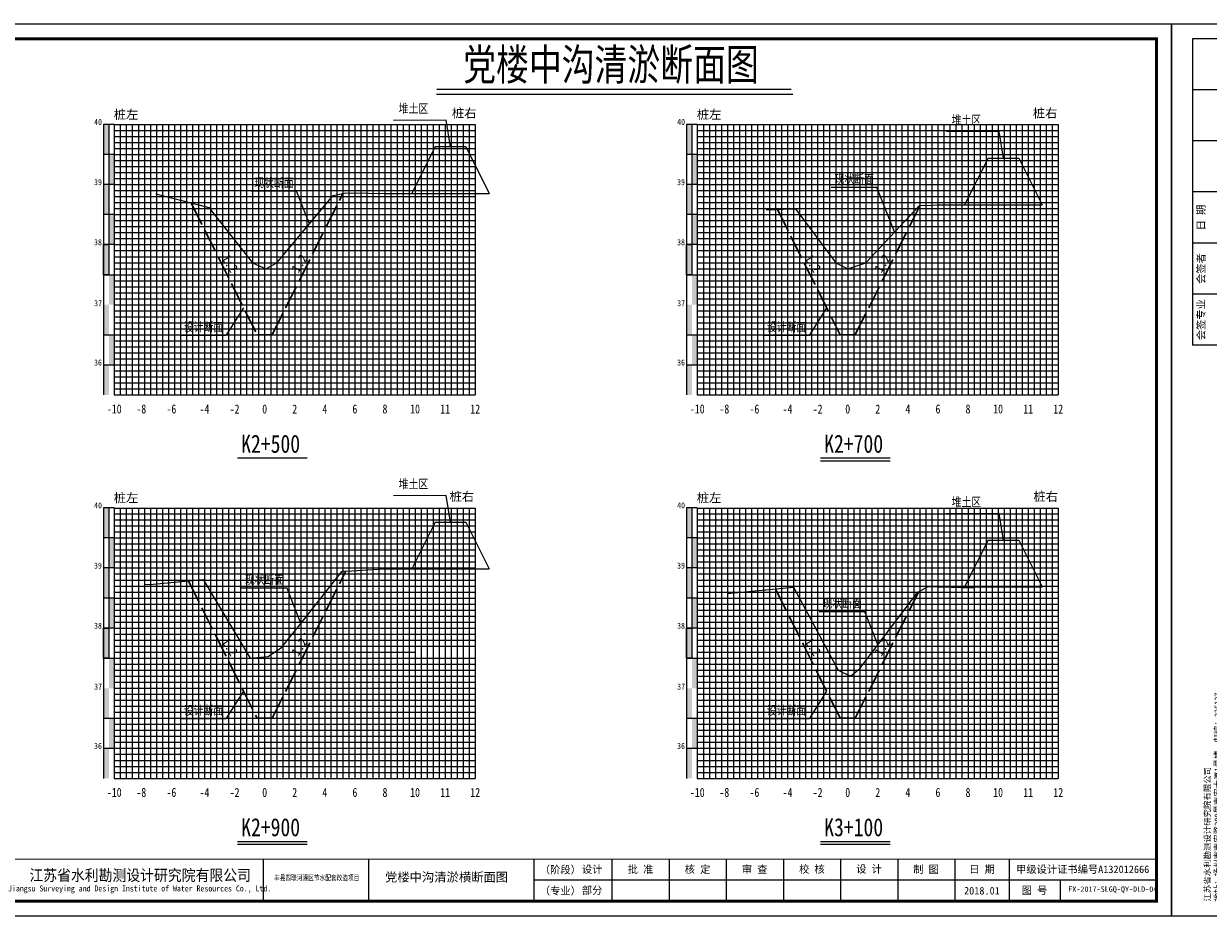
# Model space of a CAD drawing. Header units: millimetres. Extents: x -1851 to 142262423, y -629789 to 22327943.
# Tile 49 of 69: x 36859 to 37253, y 5159 to 5456. Entities that reach past the tile are written whole.
import ezdxf
from ezdxf.enums import TextEntityAlignment as Align

# ---------------------------------------------------------------- set-up
doc = ezdxf.new("R2010")
doc.units = ezdxf.units.MM
doc.linetypes.add('4415', pattern=[5, 4, -1])
for name, color, linetype, lineweight in [('0.13文字', 3, 'Continuous', 13), ('2', 61, 'Continuous', 30), ('3', 8, 'Continuous', 5), ('dmx', 7, 'Continuous', 15)]:
    doc.layers.add(name, color=color, linetype=linetype, lineweight=lineweight)
doc.layers.add('DIMTEX', color=7, linetype='Continuous')
doc.layers.add('断面', color=7, linetype='Continuous')
doc.styles.add('LYJFS', font='times.ttf', dxfattribs={"width": 0.7})
doc.styles.add('STYLE2', font='txt', dxfattribs={"width": 0.8})
doc.styles.add('仿宋', font='FangSong_GB2312.ttf')
doc.styles.add('仿宋体', font='FangSong_GB2312.ttf', dxfattribs={"width": 0.8})
doc.styles.add('宋体', font='txt', dxfattribs={"height": 3.5})
doc.styles.add('等线体', font='simhei.ttf')

# ---------------------------------------------------------------- blocks, each defined once
blk = doc.blocks.new('tk')
at = {"lineweight": 0}
for p, q in [((6838.6, 842.23), (6838.6, 1139.23)), ((6838.6, 1139.23), (7258.6, 1139.23)), ((7258.6, 1139.23), (7258.6, 842.23)), ((7253.6, 854.23), (7046.6, 854.23)), ((7258.6, 842.23), (6838.6, 842.23))]:
    blk.add_line(p, q, dxfattribs=at)
for p, q in [((6863.6, 1134.23), (6845.6, 1134.23)), ((6845.6, 1134.23), (6845.6, 1032.23)), ((6863.6, 1117.23), (6845.6, 1117.23)), ((6863.6, 1100.23), (6845.6, 1100.23)), ((6863.6, 1083.23), (6845.6, 1083.23)), ((6863.6, 1066.23), (6845.6, 1066.23)), ((6863.6, 1049.23), (6845.6, 1049.23)), ((6863.6, 1032.23), (6845.6, 1032.23)), ((6956.6, 861.23), (6956.6, 847.23)), ((6991.6, 861.23), (6991.6, 847.23)), ((7046.6, 861.23), (7046.6, 847.23)), ((7072.6, 861.23), (7072.6, 847.23)), ((7091.6, 861.23), (7091.6, 847.23)), ((7110.6, 861.23), (7110.6, 847.23)), ((7129.6, 861.23), (7129.6, 847.23)), ((7148.6, 861.23), (7148.6, 847.23)), ((7167.6, 861.23), (7167.6, 847.23)), ((7186.6, 861.23), (7186.6, 847.23)), ((7204.6, 861.23), (7204.6, 847.23)), ((7221.6, 854.23), (7221.6, 847.23))]:
    blk.add_line(p, q)
at = {"lineweight": 0, "const_width": 1}
blk.add_lwpolyline([(6863.6, 1134.23), (7253.6, 1134.23), (7253.6, 847.23), (6863.6, 847.23)], close=True, dxfattribs=at)
at = {"lineweight": 0, "const_width": 0.4}
blk.add_lwpolyline([(7253.6, 861.23), (6863.6, 861.23)], dxfattribs=at)
at = {"style": '宋体'}
for s, height, width, p in [('江苏省水利勘测设计研究院有限公司', 3.75, 0.9, (6915.73, 855.98)), ('丰县四联河灌区节水配套改造项目', 1.8, 0.75, (6974.43, 855.1)), ('Jiangsu Surveying and Design Institute of Water Resources Co., Ltd.', 2, 0.8, (6915.55, 851.24))]:
    blk.add_text(s, height=height, dxfattribs=dict(at, width=width)).set_placement(p, align=Align.MIDDLE)
at = {"style": 'LYJFS'}
for s, p in [('（阶段）', (7055.43, 857.73)), ('（专业）', (7055.43, 850.73))]:
    blk.add_text(s, height=2.5, dxfattribs=at).set_placement(p, align=Align.MIDDLE_CENTER)
at = {"style": '仿宋'}
blk.add_text('2018.01', height=2.5, dxfattribs=at).set_placement((7195.6, 850.73), align=Align.MIDDLE)
at = {"rotation": 90}
for s, insert, char_height, attachment_point, style in [('日 期', (6848.6, 1074.73), 2.5, 5, '宋体'), ('会签者', (6848.6, 1057.73), 2.5, 5, '宋体'), ('会签专业', (6848.6, 1040.73), 2.5, 5, '宋体'), ('江苏省水利勘测设计研究院有限公司\\P地址：扬州市吉安路209号吉安大厦1号楼  邮编：225127\\P电话：0514-87860116  传真：0514-87889101\\P声明：未经授权，不得翻印、传播或它用。', (6861.89, 847.15), 2, 7, '仿宋')]:
    blk.add_mtext(s, dxfattribs=dict(at, insert=insert, char_height=char_height, attachment_point=attachment_point, style=style))
at = {"char_height": 2.5, "attachment_point": 5, "style": '宋体'}
for s, insert in [('设计', (7066, 857.73)), ('批 准', (7082.1, 857.73)), ('核 定', (7101.04, 857.7)), ('审 查', (7120.03, 857.7)), ('校 核', (7139.06, 857.77)), ('设 计', (7158.07, 857.82)), ('制 图', (7177.01, 857.71)), ('日 期', (7195.6, 857.73)), ('甲级设计证书编号A132012666', (7229.1, 857.73)), ('部分', (7066, 850.73)), ('图 号', (7213.1, 850.73))]:
    blk.add_mtext(s, dxfattribs=dict(at, insert=insert))

msp = doc.modelspace()

# ---------------------------------------------------------------- hatches: boundary and pattern name
at = {"linetype": 'Continuous'}
for points in [[(36885.8, 5422.34), (36887.6, 5422.34), (36887.6, 5412.34), (36885.8, 5412.34)], [(37079.65, 5422.34), (37081.45, 5422.34), (37081.45, 5412.34), (37079.65, 5412.34)], [(36887.6, 5412.34), (36889.4, 5412.34), (36889.4, 5402.34), (36887.6, 5402.34)], [(37081.45, 5412.34), (37083.25, 5412.34), (37083.25, 5402.34), (37081.45, 5402.34)], [(36885.8, 5402.34), (36887.6, 5402.34), (36887.6, 5392.34), (36885.8, 5392.34)], [(37079.65, 5402.34), (37081.45, 5402.34), (37081.45, 5392.34), (37079.65, 5392.34)], [(36887.6, 5392.34), (36889.4, 5392.34), (36889.4, 5382.34), (36887.6, 5382.34)], [(37081.45, 5392.34), (37083.25, 5392.34), (37083.25, 5382.34), (37081.45, 5382.34)], [(36885.8, 5382.34), (36887.6, 5382.34), (36887.6, 5372.34), (36885.8, 5372.34)], [(37079.65, 5382.34), (37081.45, 5382.34), (37081.45, 5372.34), (37079.65, 5372.34)], [(36887.6, 5372.34), (36889.4, 5372.34), (36889.4, 5362.34), (36887.6, 5362.34)], [(37081.45, 5372.34), (37083.25, 5372.34), (37083.25, 5362.34), (37081.45, 5362.34)], [(36885.8, 5362.34), (36887.6, 5362.34), (36887.6, 5352.34), (36885.8, 5352.34)], [(37079.65, 5362.34), (37081.45, 5362.34), (37081.45, 5352.34), (37079.65, 5352.34)], [(36887.61, 5352.36), (36889.41, 5352.36), (36889.41, 5342.36), (36887.61, 5342.36)], [(37081.46, 5352.36), (37083.26, 5352.36), (37083.26, 5342.36), (37081.46, 5342.36)], [(36885.8, 5342.33), (36887.6, 5342.33), (36887.6, 5332.33), (36885.8, 5332.33)], [(37079.65, 5342.33), (37081.45, 5342.33), (37081.45, 5332.33), (37079.65, 5332.33)], [(36885.8, 5294.76), (36887.6, 5294.76), (36887.6, 5284.76), (36885.8, 5284.76)], [(37079.65, 5294.76), (37081.45, 5294.76), (37081.45, 5284.76), (37079.65, 5284.76)], [(36887.6, 5284.76), (36889.4, 5284.76), (36889.4, 5274.76), (36887.6, 5274.76)], [(37081.45, 5284.76), (37083.25, 5284.76), (37083.25, 5274.76), (37081.45, 5274.76)], [(36885.8, 5274.76), (36887.6, 5274.76), (36887.6, 5264.76), (36885.8, 5264.76)], [(37079.65, 5274.76), (37081.45, 5274.76), (37081.45, 5264.76), (37079.65, 5264.76)], [(36887.6, 5264.76), (36889.4, 5264.76), (36889.4, 5254.76), (36887.6, 5254.76)], [(37081.45, 5264.76), (37083.25, 5264.76), (37083.25, 5254.76), (37081.45, 5254.76)], [(36885.8, 5254.76), (36887.6, 5254.76), (36887.6, 5244.76), (36885.8, 5244.76)], [(37079.65, 5254.76), (37081.45, 5254.76), (37081.45, 5244.76), (37079.65, 5244.76)], [(36887.6, 5244.76), (36889.4, 5244.76), (36889.4, 5234.76), (36887.6, 5234.76)], [(37081.45, 5244.76), (37083.25, 5244.76), (37083.25, 5234.76), (37081.45, 5234.76)], [(36885.8, 5234.76), (36887.6, 5234.76), (36887.6, 5224.76), (36885.8, 5224.76)], [(37079.65, 5234.76), (37081.45, 5234.76), (37081.45, 5224.76), (37079.65, 5224.76)], [(36887.61, 5224.78), (36889.41, 5224.78), (36889.41, 5214.78), (36887.61, 5214.78)], [(37081.46, 5224.78), (37083.26, 5224.78), (37083.26, 5214.78), (37081.46, 5214.78)], [(36885.8, 5214.75), (36887.6, 5214.75), (36887.6, 5204.75), (36885.8, 5204.75)], [(37079.65, 5214.75), (37081.45, 5214.75), (37081.45, 5204.75), (37079.65, 5204.75)]]:
    msp.add_hatch(color=7, dxfattribs=at).paths.add_polyline_path(points)

# ---------------------------------------------------------------- linework, layer by layer
at = {"linetype": 'Continuous', "lineweight": 20, "flags": 128}
for points in [[(37001.17, 5414.91), (36999.77, 5423.81), (36982.24, 5423.68)], [(37185.02, 5411.06), (37183.62, 5419.97), (37166.09, 5419.83)], [(36954.3, 5389.29), (36949.95, 5400.11), (36934.79, 5400.09)], [(37148.84, 5386.58), (37142.91, 5401.34), (37127.75, 5401.32)], [(36954.68, 5388.34), (36954.61, 5388.53)], [(36932.38, 5361.37), (36926.54, 5352.14), (36911.39, 5352.11)], [(37126.23, 5361.37), (37120.39, 5352.14), (37105.24, 5352.11)], [(37001.17, 5289.98), (36999.77, 5298.89), (36982.24, 5298.75)], [(37185.02, 5283.97), (37183.62, 5292.88), (37166.09, 5292.75)], [(36951.39, 5256.24), (36946.86, 5268.03), (36931.71, 5268)], [(37143.28, 5249.28), (37138.91, 5260.16), (37123.75, 5260.14)], [(36952.83, 5252.48), (36952.6, 5253.08)], [(36932.38, 5233.79), (36926.54, 5224.56), (36911.39, 5224.53)], [(37126.23, 5233.79), (37120.39, 5224.56), (37105.24, 5224.53)]]:
    msp.add_lwpolyline(points, dxfattribs=at)
at = {"color": 1, "linetype": '4415', "lineweight": 30, "ltscale": 2}
for points in [[(36914.96, 5396.22), (36936.9, 5352.34), (36941.9, 5352.34), (36965.43, 5399.4)], [(37109.88, 5394.09), (37130.75, 5352.34), (37135.75, 5352.34), (37157.28, 5395.39)], [(36914.05, 5270.47), (36936.9, 5224.76), (36941.9, 5224.76), (36966.38, 5273.72)], [(37109.23, 5267.8), (37130.75, 5224.76), (37135.75, 5224.76), (37156.81, 5266.87)]]:
    msp.add_lwpolyline(points, dxfattribs=at)
at = {"linetype": 'Continuous', "flags": 128}
for points in [[(36885.8, 5382.34), (36887.6, 5382.34), (36887.6, 5372.34), (36885.8, 5372.34)], [(37079.65, 5382.34), (37081.45, 5382.34), (37081.45, 5372.34), (37079.65, 5372.34)], [(36885.8, 5254.76), (36887.6, 5254.76), (36887.6, 5244.76), (36885.8, 5244.76)], [(37079.65, 5254.76), (37081.45, 5254.76), (37081.45, 5244.76), (37079.65, 5244.76)]]:
    msp.add_lwpolyline(points, close=True, dxfattribs=at)
at = {"layer": '2', "color": 7, "lineweight": 15}
for points in [[(36889.4, 5422.27), (36989.4, 5422.27)], [(36899.4, 5422.34), (36899.4, 5332.34)], [(36909.4, 5422.34), (36909.4, 5332.34)], [(36919.4, 5422.34), (36919.4, 5332.34)], [(36929.4, 5422.34), (36929.4, 5332.34)], [(36949.4, 5422.34), (36949.4, 5332.34)], [(36959.4, 5422.34), (36959.4, 5332.34)], [(36969.4, 5422.34), (36969.4, 5332.34)], [(36979.4, 5422.34), (36979.4, 5332.34)], [(36989.4, 5422.34), (36989.4, 5332.34)], [(36999.4, 5422.27), (36999.4, 5332.34)], [(37009.4, 5422.27), (37009.4, 5332.34)], [(37083.25, 5422.27), (37183.25, 5422.27)], [(37093.25, 5422.34), (37093.25, 5332.34)], [(37103.25, 5422.34), (37103.25, 5332.34)], [(37113.25, 5422.34), (37113.25, 5332.34)], [(37123.25, 5422.34), (37123.25, 5332.34)], [(37143.25, 5422.34), (37143.25, 5332.34)], [(37153.25, 5422.34), (37153.25, 5332.34)], [(37163.25, 5422.34), (37163.25, 5332.34)], [(37173.25, 5422.34), (37173.25, 5332.34)], [(37183.25, 5422.34), (37183.25, 5332.34)], [(37193.25, 5422.27), (37193.25, 5332.34)], [(37203.25, 5422.27), (37203.25, 5332.34)], [(36889.4, 5412.34), (36989.4, 5412.34)], [(36989.4, 5412.34), (37009.4, 5412.34)], [(37083.25, 5412.34), (37183.25, 5412.34)], [(37183.25, 5412.34), (37203.25, 5412.34)], [(36889.4, 5402.34), (36989.4, 5402.34)], [(36989.4, 5402.34), (37009.4, 5402.34)], [(37083.25, 5402.34), (37183.25, 5402.34)], [(37183.25, 5402.34), (37203.25, 5402.34)], [(36889.4, 5392.34), (36989.4, 5392.34)], [(36989.4, 5392.34), (37009.4, 5392.34)], [(37083.25, 5392.34), (37183.25, 5392.34)], [(37183.25, 5392.34), (37203.25, 5392.34)], [(36889.4, 5382.34), (36989.4, 5382.34)], [(36989.4, 5382.34), (37009.4, 5382.34)], [(37083.25, 5382.34), (37183.25, 5382.34)], [(37183.25, 5382.34), (37203.25, 5382.34)], [(36989.4, 5372.34), (37009.4, 5372.34)], [(37183.25, 5372.34), (37203.25, 5372.34)], [(36889.4, 5362.34), (36989.4, 5362.34)], [(36989.4, 5362.34), (37009.4, 5362.34)], [(37083.25, 5362.34), (37183.25, 5362.34)], [(37183.25, 5362.34), (37203.25, 5362.34)], [(36989.4, 5352.34), (37009.4, 5352.34)], [(37183.25, 5352.34), (37203.25, 5352.34)], [(36989.4, 5342.34), (37009.4, 5342.34)], [(37183.25, 5342.34), (37203.25, 5342.34)], [(36889.4, 5332.34), (36989.4, 5332.34)], [(36989.4, 5332.34), (37009.4, 5332.34)], [(37083.25, 5332.34), (37183.25, 5332.34)], [(37183.25, 5332.34), (37203.25, 5332.34)], [(36889.4, 5294.69), (36989.4, 5294.69)], [(36899.4, 5294.76), (36899.4, 5204.76)], [(36909.4, 5294.76), (36909.4, 5204.76)], [(36919.4, 5294.76), (36919.4, 5204.76)], [(36929.4, 5294.76), (36929.4, 5204.76)], [(36949.4, 5294.76), (36949.4, 5204.76)], [(36959.4, 5294.76), (36959.4, 5204.76)], [(36969.4, 5294.76), (36969.4, 5204.76)], [(36979.4, 5294.76), (36979.4, 5204.76)], [(36989.4, 5294.76), (36989.4, 5204.76)], [(36999.4, 5294.69), (36999.4, 5204.76)], [(37009.4, 5294.69), (37009.4, 5204.76)], [(37083.25, 5294.69), (37183.25, 5294.69)], [(37093.25, 5294.76), (37093.25, 5204.76)], [(37103.25, 5294.76), (37103.25, 5204.76)], [(37113.25, 5294.76), (37113.25, 5204.76)], [(37123.25, 5294.76), (37123.25, 5204.76)], [(37143.25, 5294.76), (37143.25, 5204.76)], [(37153.25, 5294.76), (37153.25, 5204.76)], [(37163.25, 5294.76), (37163.25, 5204.76)], [(37173.25, 5294.76), (37173.25, 5204.76)], [(37183.25, 5294.76), (37183.25, 5204.76)], [(37193.25, 5294.69), (37193.25, 5204.76)], [(37203.25, 5294.69), (37203.25, 5204.76)], [(36889.4, 5284.76), (36989.4, 5284.76)], [(36989.4, 5284.76), (37009.4, 5284.76)], [(37083.25, 5284.76), (37183.25, 5284.76)], [(37183.25, 5284.76), (37203.25, 5284.76)], [(36889.4, 5274.76), (36989.4, 5274.76)], [(36989.4, 5274.76), (37009.4, 5274.76)], [(37083.25, 5274.76), (37183.25, 5274.76)], [(37183.25, 5274.76), (37203.25, 5274.76)], [(36889.4, 5264.76), (36989.4, 5264.76)], [(36989.4, 5264.76), (37009.4, 5264.76)], [(37083.25, 5264.76), (37183.25, 5264.76)], [(37183.25, 5264.76), (37203.25, 5264.76)], [(36889.4, 5254.76), (36989.4, 5254.76)], [(36989.4, 5254.76), (37009.4, 5254.76)], [(37083.25, 5254.76), (37183.25, 5254.76)], [(37183.25, 5254.76), (37203.25, 5254.76)], [(36989.4, 5244.76), (37009.4, 5244.76)], [(37183.25, 5244.76), (37203.25, 5244.76)], [(36889.4, 5234.76), (36989.4, 5234.76)], [(36989.4, 5234.76), (37009.4, 5234.76)], [(37083.25, 5234.76), (37183.25, 5234.76)], [(37183.25, 5234.76), (37203.25, 5234.76)], [(36989.4, 5224.76), (37009.4, 5224.76)], [(37183.25, 5224.76), (37203.25, 5224.76)], [(36989.4, 5214.76), (37009.4, 5214.76)], [(37183.25, 5214.76), (37203.25, 5214.76)], [(36889.4, 5204.76), (36989.4, 5204.76)], [(36989.4, 5204.76), (37009.4, 5204.76)], [(37083.25, 5204.76), (37183.25, 5204.76)], [(37183.25, 5204.76), (37203.25, 5204.76)]]:
    msp.add_lwpolyline(points, dxfattribs=at)
at = {"layer": '2', "color": 3, "lineweight": 15}
for points in [[(36939.4, 5422.34), (36939.4, 5332.34)], [(37133.25, 5422.34), (37133.25, 5332.34)], [(36939.4, 5294.76), (36939.4, 5204.76)], [(37133.25, 5294.76), (37133.25, 5204.76)]]:
    msp.add_lwpolyline(points, dxfattribs=at)
at = {"layer": '2', "color": 7, "lineweight": 15, "flags": 128}
for points in [[(36889.4, 5372.34), (36989.4, 5372.34)], [(37083.25, 5372.34), (37183.25, 5372.34)], [(36889.4, 5244.76), (36989.4, 5244.76)], [(37083.25, 5244.76), (37183.25, 5244.76)]]:
    msp.add_lwpolyline(points, dxfattribs=at)
at = {"layer": '2', "color": 0, "lineweight": 15}
for points in [[(36889.4, 5352.34), (36989.4, 5352.34)], [(37083.25, 5352.34), (37183.25, 5352.34)], [(36889.4, 5342.34), (36989.4, 5342.34)], [(37083.25, 5342.34), (37183.25, 5342.34)], [(36889.4, 5224.76), (36989.4, 5224.76)], [(37083.25, 5224.76), (37183.25, 5224.76)], [(36889.4, 5214.76), (36989.4, 5214.76)], [(37083.25, 5214.76), (37183.25, 5214.76)]]:
    msp.add_lwpolyline(points, dxfattribs=at)
at = {"layer": '3', "lineweight": 5}
for points in [[(36889.4, 5420.34), (36989.4, 5420.34)], [(36891.4, 5422.34), (36891.4, 5332.34)], [(36893.4, 5422.34), (36893.4, 5332.34)], [(36895.4, 5422.34), (36895.4, 5332.34)], [(36897.4, 5422.34), (36897.4, 5332.34)], [(36901.4, 5422.34), (36901.4, 5332.34)], [(36903.4, 5422.34), (36903.4, 5332.34)], [(36905.4, 5422.34), (36905.4, 5332.34)], [(36907.4, 5422.34), (36907.4, 5332.34)], [(36911.4, 5422.34), (36911.4, 5332.34)], [(36913.4, 5422.34), (36913.4, 5332.34)], [(36915.4, 5422.34), (36915.4, 5332.34)], [(36917.4, 5422.34), (36917.4, 5332.34)], [(36921.4, 5422.34), (36921.4, 5332.34)], [(36923.4, 5422.34), (36923.4, 5332.34)], [(36925.4, 5422.34), (36925.4, 5332.34)], [(36927.4, 5422.34), (36927.4, 5332.34)], [(36931.4, 5422.34), (36931.4, 5332.34)], [(36933.4, 5422.34), (36933.4, 5332.34)], [(36935.4, 5422.34), (36935.4, 5332.34)], [(36937.4, 5422.34), (36937.4, 5332.34)], [(36941.4, 5422.34), (36941.4, 5332.34)], [(36943.4, 5422.34), (36943.4, 5332.34)], [(36945.4, 5422.34), (36945.4, 5332.34)], [(36947.4, 5422.34), (36947.4, 5332.34)], [(36951.4, 5422.34), (36951.4, 5332.34)], [(36953.4, 5422.34), (36953.4, 5332.34)], [(36955.4, 5422.34), (36955.4, 5332.34)], [(36957.4, 5422.34), (36957.4, 5332.34)], [(36961.4, 5422.34), (36961.4, 5332.34)], [(36963.4, 5422.34), (36963.4, 5332.34)], [(36965.4, 5422.34), (36965.4, 5332.34)], [(36967.4, 5422.34), (36967.4, 5332.34)], [(36971.4, 5422.34), (36971.4, 5332.34)], [(36973.4, 5422.34), (36973.4, 5332.34)], [(36975.4, 5422.34), (36975.4, 5332.34)], [(36977.4, 5422.34), (36977.4, 5332.34)], [(36981.4, 5422.34), (36981.4, 5332.34)], [(36983.4, 5422.34), (36983.4, 5332.34)], [(36985.4, 5422.34), (36985.4, 5332.34)], [(36987.4, 5422.34), (36987.4, 5332.34)], [(36989.4, 5420.34), (37009.4, 5420.34)], [(36991.4, 5422.27), (36991.4, 5332.34)], [(36993.4, 5422.27), (36993.4, 5332.34)], [(36995.4, 5422.27), (36995.4, 5332.34)], [(36997.4, 5422.27), (36997.4, 5332.34)], [(37001.4, 5422.27), (37001.4, 5332.34)], [(37003.4, 5422.27), (37003.4, 5332.34)], [(37005.4, 5422.27), (37005.4, 5332.34)], [(37007.4, 5422.27), (37007.4, 5332.34)], [(37083.25, 5420.34), (37183.25, 5420.34)], [(37085.25, 5422.34), (37085.25, 5332.34)], [(37087.25, 5422.34), (37087.25, 5332.34)], [(37089.25, 5422.34), (37089.25, 5332.34)], [(37091.25, 5422.34), (37091.25, 5332.34)], [(37095.25, 5422.34), (37095.25, 5332.34)], [(37097.25, 5422.34), (37097.25, 5332.34)], [(37099.25, 5422.34), (37099.25, 5332.34)], [(37101.25, 5422.34), (37101.25, 5332.34)], [(37105.25, 5422.34), (37105.25, 5332.34)], [(37107.25, 5422.34), (37107.25, 5332.34)], [(37109.25, 5422.34), (37109.25, 5332.34)], [(37111.25, 5422.34), (37111.25, 5332.34)], [(37115.25, 5422.34), (37115.25, 5332.34)], [(37117.25, 5422.34), (37117.25, 5332.34)], [(37119.25, 5422.34), (37119.25, 5332.34)], [(37121.25, 5422.34), (37121.25, 5332.34)], [(37125.25, 5422.34), (37125.25, 5332.34)], [(37127.25, 5422.34), (37127.25, 5332.34)], [(37129.25, 5422.34), (37129.25, 5332.34)], [(37131.25, 5422.34), (37131.25, 5332.34)], [(37135.25, 5422.34), (37135.25, 5332.34)], [(37137.25, 5422.34), (37137.25, 5332.34)], [(37139.25, 5422.34), (37139.25, 5332.34)], [(37141.25, 5422.34), (37141.25, 5332.34)], [(37145.25, 5422.34), (37145.25, 5332.34)], [(37147.25, 5422.34), (37147.25, 5332.34)], [(37149.25, 5422.34), (37149.25, 5332.34)], [(37151.25, 5422.34), (37151.25, 5332.34)], [(37155.25, 5422.34), (37155.25, 5332.34)], [(37157.25, 5422.34), (37157.25, 5332.34)], [(37159.25, 5422.34), (37159.25, 5332.34)], [(37161.25, 5422.34), (37161.25, 5332.34)], [(37165.25, 5422.34), (37165.25, 5332.34)], [(37167.25, 5422.34), (37167.25, 5332.34)], [(37169.25, 5422.34), (37169.25, 5332.34)], [(37171.25, 5422.34), (37171.25, 5332.34)], [(37175.25, 5422.34), (37175.25, 5332.34)], [(37177.25, 5422.34), (37177.25, 5332.34)], [(37179.25, 5422.34), (37179.25, 5332.34)], [(37181.25, 5422.34), (37181.25, 5332.34)], [(37183.25, 5420.34), (37203.25, 5420.34)], [(37185.25, 5422.27), (37185.25, 5332.34)], [(37187.25, 5422.27), (37187.25, 5332.34)], [(37189.25, 5422.27), (37189.25, 5332.34)], [(37191.25, 5422.27), (37191.25, 5332.34)], [(37195.25, 5422.27), (37195.25, 5332.34)], [(37197.25, 5422.27), (37197.25, 5332.34)], [(37199.25, 5422.27), (37199.25, 5332.34)], [(37201.25, 5422.27), (37201.25, 5332.34)], [(36889.4, 5418.34), (36989.4, 5418.34)], [(36889.4, 5416.34), (36989.4, 5416.34)], [(36989.4, 5418.34), (37009.4, 5418.34)], [(36989.4, 5416.34), (37009.4, 5416.34)], [(37083.25, 5418.34), (37183.25, 5418.34)], [(37083.25, 5416.34), (37183.25, 5416.34)], [(37183.25, 5418.34), (37203.25, 5418.34)], [(37183.25, 5416.34), (37203.25, 5416.34)], [(36889.4, 5414.34), (36989.4, 5414.34)], [(36989.4, 5414.34), (37009.4, 5414.34)], [(37083.25, 5414.34), (37183.25, 5414.34)], [(37183.25, 5414.34), (37203.25, 5414.34)], [(36889.4, 5410.34), (36989.4, 5410.34)], [(36889.4, 5408.34), (36989.4, 5408.34)], [(36989.4, 5410.34), (37009.4, 5410.34)], [(36989.4, 5408.34), (37009.4, 5408.34)], [(37083.25, 5410.34), (37183.25, 5410.34)], [(37083.25, 5408.34), (37183.25, 5408.34)], [(37183.25, 5410.34), (37203.25, 5410.34)], [(37183.25, 5408.34), (37203.25, 5408.34)], [(36889.4, 5406.34), (36989.4, 5406.34)], [(36889.4, 5404.34), (36989.4, 5404.34)], [(36989.4, 5406.34), (37009.4, 5406.34)], [(36989.4, 5404.34), (37009.4, 5404.34)], [(37083.25, 5406.34), (37183.25, 5406.34)], [(37083.25, 5404.34), (37183.25, 5404.34)], [(37183.25, 5406.34), (37203.25, 5406.34)], [(37183.25, 5404.34), (37203.25, 5404.34)], [(36889.4, 5400.34), (36989.4, 5400.34)], [(36989.4, 5400.34), (37009.4, 5400.34)], [(37083.25, 5400.34), (37183.25, 5400.34)], [(37183.25, 5400.34), (37203.25, 5400.34)], [(36889.4, 5398.34), (36989.4, 5398.34)], [(36889.4, 5396.34), (36989.4, 5396.34)], [(36989.4, 5398.34), (37009.4, 5398.34)], [(36989.4, 5396.34), (37009.4, 5396.34)], [(37083.25, 5398.34), (37183.25, 5398.34)], [(37083.25, 5396.34), (37183.25, 5396.34)], [(37183.25, 5398.34), (37203.25, 5398.34)], [(37183.25, 5396.34), (37203.25, 5396.34)], [(36889.4, 5394.34), (36989.4, 5394.34)], [(36989.4, 5394.34), (37009.4, 5394.34)], [(37083.25, 5394.34), (37183.25, 5394.34)], [(37183.25, 5394.34), (37203.25, 5394.34)], [(36889.4, 5390.34), (36989.4, 5390.34)], [(36889.4, 5388.34), (36989.4, 5388.34)], [(36989.4, 5390.34), (37009.4, 5390.34)], [(36989.4, 5388.34), (37009.4, 5388.34)], [(37083.25, 5390.34), (37183.25, 5390.34)], [(37083.25, 5388.34), (37183.25, 5388.34)], [(37183.25, 5390.34), (37203.25, 5390.34)], [(37183.25, 5388.34), (37203.25, 5388.34)], [(36889.4, 5386.34), (36989.4, 5386.34)], [(36889.4, 5384.34), (36989.4, 5384.34)], [(36989.4, 5386.34), (37009.4, 5386.34)], [(36989.4, 5384.34), (37009.4, 5384.34)], [(37083.25, 5386.34), (37183.25, 5386.34)], [(37083.25, 5384.34), (37183.25, 5384.34)], [(37183.25, 5386.34), (37203.25, 5386.34)], [(37183.25, 5384.34), (37203.25, 5384.34)], [(36889.4, 5380.34), (36989.4, 5380.34)], [(36989.4, 5380.34), (37009.4, 5380.34)], [(37083.25, 5380.34), (37183.25, 5380.34)], [(37183.25, 5380.34), (37203.25, 5380.34)], [(36889.4, 5378.34), (36989.4, 5378.34)], [(36889.4, 5376.34), (36989.4, 5376.34)], [(36989.4, 5378.34), (37009.4, 5378.34)], [(36989.4, 5376.34), (37009.4, 5376.34)], [(37083.25, 5378.34), (37183.25, 5378.34)], [(37083.25, 5376.34), (37183.25, 5376.34)], [(37183.25, 5378.34), (37203.25, 5378.34)], [(37183.25, 5376.34), (37203.25, 5376.34)], [(36889.4, 5374.34), (36989.4, 5374.34)], [(36989.4, 5374.34), (37009.4, 5374.34)], [(37083.25, 5374.34), (37183.25, 5374.34)], [(37183.25, 5374.34), (37203.25, 5374.34)], [(36889.4, 5370.34), (36989.4, 5370.34)], [(36989.4, 5370.34), (37009.4, 5370.34)], [(37083.25, 5370.34), (37183.25, 5370.34)], [(37183.25, 5370.34), (37203.25, 5370.34)], [(36889.4, 5368.34), (36989.4, 5368.34)], [(36889.4, 5366.34), (36989.4, 5366.34)], [(36989.4, 5368.34), (37009.4, 5368.34)], [(36989.4, 5366.34), (37009.4, 5366.34)], [(37083.25, 5368.34), (37183.25, 5368.34)], [(37083.25, 5366.34), (37183.25, 5366.34)], [(37183.25, 5368.34), (37203.25, 5368.34)], [(37183.25, 5366.34), (37203.25, 5366.34)], [(36889.4, 5364.34), (36989.4, 5364.34)], [(36989.4, 5364.34), (37009.4, 5364.34)], [(37083.25, 5364.34), (37183.25, 5364.34)], [(37183.25, 5364.34), (37203.25, 5364.34)], [(36889.4, 5360.34), (36989.4, 5360.34)], [(36889.4, 5358.34), (36989.4, 5358.34)], [(36989.4, 5360.34), (37009.4, 5360.34)], [(36989.4, 5358.34), (37009.4, 5358.34)], [(37083.25, 5360.34), (37183.25, 5360.34)], [(37083.25, 5358.34), (37183.25, 5358.34)], [(37183.25, 5360.34), (37203.25, 5360.34)], [(37183.25, 5358.34), (37203.25, 5358.34)], [(36889.4, 5356.34), (36989.4, 5356.34)], [(36889.4, 5354.34), (36989.4, 5354.34)], [(36989.4, 5356.34), (37009.4, 5356.34)], [(36989.4, 5354.34), (37009.4, 5354.34)], [(37083.25, 5356.34), (37183.25, 5356.34)], [(37083.25, 5354.34), (37183.25, 5354.34)], [(37183.25, 5356.34), (37203.25, 5356.34)], [(37183.25, 5354.34), (37203.25, 5354.34)], [(36889.4, 5350.34), (36989.4, 5350.34)], [(36989.4, 5350.34), (37009.4, 5350.34)], [(37083.25, 5350.34), (37183.25, 5350.34)], [(37183.25, 5350.34), (37203.25, 5350.34)], [(36889.4, 5348.34), (36989.4, 5348.34)], [(36889.4, 5346.34), (36989.4, 5346.34)], [(36989.4, 5348.34), (37009.4, 5348.34)], [(36989.4, 5346.34), (37009.4, 5346.34)], [(37083.25, 5348.34), (37183.25, 5348.34)], [(37083.25, 5346.34), (37183.25, 5346.34)], [(37183.25, 5348.34), (37203.25, 5348.34)], [(37183.25, 5346.34), (37203.25, 5346.34)], [(36889.4, 5344.34), (36989.4, 5344.34)], [(36989.4, 5344.34), (37009.4, 5344.34)], [(37083.25, 5344.34), (37183.25, 5344.34)], [(37183.25, 5344.34), (37203.25, 5344.34)], [(36889.4, 5340.34), (36989.4, 5340.34)], [(36889.4, 5338.34), (36989.4, 5338.34)], [(36989.4, 5340.34), (37009.4, 5340.34)], [(36989.4, 5338.34), (37009.4, 5338.34)], [(37083.25, 5340.34), (37183.25, 5340.34)], [(37083.25, 5338.34), (37183.25, 5338.34)], [(37183.25, 5340.34), (37203.25, 5340.34)], [(37183.25, 5338.34), (37203.25, 5338.34)], [(36889.4, 5336.34), (36989.4, 5336.34)], [(36889.4, 5334.34), (36989.4, 5334.34)], [(36989.4, 5336.34), (37009.4, 5336.34)], [(36989.4, 5334.34), (37009.4, 5334.34)], [(37083.25, 5336.34), (37183.25, 5336.34)], [(37083.25, 5334.34), (37183.25, 5334.34)], [(37183.25, 5336.34), (37203.25, 5336.34)], [(37183.25, 5334.34), (37203.25, 5334.34)], [(36891.4, 5294.76), (36891.4, 5204.76)], [(36893.4, 5294.76), (36893.4, 5204.76)], [(36895.4, 5294.76), (36895.4, 5204.76)], [(36897.4, 5294.76), (36897.4, 5204.76)], [(36901.4, 5294.76), (36901.4, 5204.76)], [(36903.4, 5294.76), (36903.4, 5204.76)], [(36905.4, 5294.76), (36905.4, 5204.76)], [(36907.4, 5294.76), (36907.4, 5204.76)], [(36911.4, 5294.76), (36911.4, 5204.76)], [(36913.4, 5294.76), (36913.4, 5204.76)], [(36915.4, 5294.76), (36915.4, 5204.76)], [(36917.4, 5294.76), (36917.4, 5204.76)], [(36921.4, 5294.76), (36921.4, 5204.76)], [(36923.4, 5294.76), (36923.4, 5204.76)], [(36925.4, 5294.76), (36925.4, 5204.76)], [(36927.4, 5294.76), (36927.4, 5204.76)], [(36931.4, 5294.76), (36931.4, 5204.76)], [(36933.4, 5294.76), (36933.4, 5204.76)], [(36935.4, 5294.76), (36935.4, 5204.76)], [(36937.4, 5294.76), (36937.4, 5204.76)], [(36941.4, 5294.76), (36941.4, 5204.76)], [(36943.4, 5294.76), (36943.4, 5204.76)], [(36945.4, 5294.76), (36945.4, 5204.76)], [(36947.4, 5294.76), (36947.4, 5204.76)], [(36951.4, 5294.76), (36951.4, 5204.76)], [(36953.4, 5294.76), (36953.4, 5204.76)], [(36955.4, 5294.76), (36955.4, 5204.76)], [(36957.4, 5294.76), (36957.4, 5204.76)], [(36961.4, 5294.76), (36961.4, 5204.76)], [(36963.4, 5294.76), (36963.4, 5204.76)], [(36965.4, 5294.76), (36965.4, 5204.76)], [(36967.4, 5294.76), (36967.4, 5204.76)], [(36971.4, 5294.76), (36971.4, 5204.76)], [(36973.4, 5294.76), (36973.4, 5204.76)], [(36975.4, 5294.76), (36975.4, 5204.76)], [(36977.4, 5294.76), (36977.4, 5204.76)], [(36981.4, 5294.76), (36981.4, 5204.76)], [(36983.4, 5294.76), (36983.4, 5204.76)], [(36985.4, 5294.76), (36985.4, 5204.76)], [(36987.4, 5294.76), (36987.4, 5204.76)], [(36991.4, 5294.69), (36991.4, 5204.76)], [(36993.4, 5294.69), (36993.4, 5204.76)], [(36995.4, 5294.69), (36995.4, 5204.76)], [(36997.4, 5294.69), (36997.4, 5204.76)], [(37001.4, 5294.69), (37001.4, 5204.76)], [(37003.4, 5294.69), (37003.4, 5204.76)], [(37005.4, 5294.69), (37005.4, 5204.76)], [(37007.4, 5294.69), (37007.4, 5204.76)], [(37085.25, 5294.76), (37085.25, 5204.76)], [(37087.25, 5294.76), (37087.25, 5204.76)], [(37089.25, 5294.76), (37089.25, 5204.76)], [(37091.25, 5294.76), (37091.25, 5204.76)], [(37095.25, 5294.76), (37095.25, 5204.76)], [(37097.25, 5294.76), (37097.25, 5204.76)], [(37099.25, 5294.76), (37099.25, 5204.76)], [(37101.25, 5294.76), (37101.25, 5204.76)], [(37105.25, 5294.76), (37105.25, 5204.76)], [(37107.25, 5294.76), (37107.25, 5204.76)], [(37109.25, 5294.76), (37109.25, 5204.76)], [(37111.25, 5294.76), (37111.25, 5204.76)], [(37115.25, 5294.76), (37115.25, 5204.76)], [(37117.25, 5294.76), (37117.25, 5204.76)], [(37119.25, 5294.76), (37119.25, 5204.76)], [(37121.25, 5294.76), (37121.25, 5204.76)], [(37125.25, 5294.76), (37125.25, 5204.76)], [(37127.25, 5294.76), (37127.25, 5204.76)], [(37129.25, 5294.76), (37129.25, 5204.76)], [(37131.25, 5294.76), (37131.25, 5204.76)], [(37135.25, 5294.76), (37135.25, 5204.76)], [(37137.25, 5294.76), (37137.25, 5204.76)], [(37139.25, 5294.76), (37139.25, 5204.76)], [(37141.25, 5294.76), (37141.25, 5204.76)], [(37145.25, 5294.76), (37145.25, 5204.76)], [(37147.25, 5294.76), (37147.25, 5204.76)], [(37149.25, 5294.76), (37149.25, 5204.76)], [(37151.25, 5294.76), (37151.25, 5204.76)], [(37155.25, 5294.76), (37155.25, 5204.76)], [(37157.25, 5294.76), (37157.25, 5204.76)], [(37159.25, 5294.76), (37159.25, 5204.76)], [(37161.25, 5294.76), (37161.25, 5204.76)], [(37165.25, 5294.76), (37165.25, 5204.76)], [(37167.25, 5294.76), (37167.25, 5204.76)], [(37169.25, 5294.76), (37169.25, 5204.76)], [(37171.25, 5294.76), (37171.25, 5204.76)], [(37175.25, 5294.76), (37175.25, 5204.76)], [(37177.25, 5294.76), (37177.25, 5204.76)], [(37179.25, 5294.76), (37179.25, 5204.76)], [(37181.25, 5294.76), (37181.25, 5204.76)], [(37185.25, 5294.69), (37185.25, 5204.76)], [(37187.25, 5294.69), (37187.25, 5204.76)], [(37189.25, 5294.69), (37189.25, 5204.76)], [(37191.25, 5294.69), (37191.25, 5204.76)], [(37195.25, 5294.69), (37195.25, 5204.76)], [(37197.25, 5294.69), (37197.25, 5204.76)], [(37199.25, 5294.69), (37199.25, 5204.76)], [(37201.25, 5294.69), (37201.25, 5204.76)], [(36889.4, 5292.76), (36989.4, 5292.76)], [(36889.4, 5290.76), (36989.4, 5290.76)], [(36989.4, 5292.76), (37009.4, 5292.76)], [(36989.4, 5290.76), (37009.4, 5290.76)], [(37083.25, 5292.76), (37183.25, 5292.76)], [(37083.25, 5290.76), (37183.25, 5290.76)], [(37183.25, 5292.76), (37203.25, 5292.76)], [(37183.25, 5290.76), (37203.25, 5290.76)], [(36889.4, 5288.76), (36989.4, 5288.76)], [(36889.4, 5286.76), (36989.4, 5286.76)], [(36989.4, 5288.76), (37009.4, 5288.76)], [(36989.4, 5286.76), (37009.4, 5286.76)], [(37083.25, 5288.76), (37183.25, 5288.76)], [(37083.25, 5286.76), (37183.25, 5286.76)], [(37183.25, 5288.76), (37203.25, 5288.76)], [(37183.25, 5286.76), (37203.25, 5286.76)], [(36889.4, 5282.76), (36989.4, 5282.76)], [(36989.4, 5282.76), (37009.4, 5282.76)], [(37083.25, 5282.76), (37183.25, 5282.76)], [(37183.25, 5282.76), (37203.25, 5282.76)], [(36889.4, 5280.76), (36989.4, 5280.76)], [(36889.4, 5278.76), (36989.4, 5278.76)], [(36989.4, 5280.76), (37009.4, 5280.76)], [(36989.4, 5278.76), (37009.4, 5278.76)], [(37083.25, 5280.76), (37183.25, 5280.76)], [(37083.25, 5278.76), (37183.25, 5278.76)], [(37183.25, 5280.76), (37203.25, 5280.76)], [(37183.25, 5278.76), (37203.25, 5278.76)], [(36889.4, 5276.76), (36989.4, 5276.76)], [(36989.4, 5276.76), (37009.4, 5276.76)], [(37083.25, 5276.76), (37183.25, 5276.76)], [(37183.25, 5276.76), (37203.25, 5276.76)], [(36889.4, 5272.76), (36989.4, 5272.76)], [(36889.4, 5270.76), (36989.4, 5270.76)], [(36989.4, 5272.76), (37009.4, 5272.76)], [(36989.4, 5270.76), (37009.4, 5270.76)], [(37083.25, 5272.76), (37183.25, 5272.76)], [(37083.25, 5270.76), (37183.25, 5270.76)], [(37183.25, 5272.76), (37203.25, 5272.76)], [(37183.25, 5270.76), (37203.25, 5270.76)], [(36889.4, 5268.76), (36989.4, 5268.76)], [(36889.4, 5266.76), (36989.4, 5266.76)], [(36989.4, 5268.76), (37009.4, 5268.76)], [(36989.4, 5266.76), (37009.4, 5266.76)], [(37083.25, 5268.76), (37183.25, 5268.76)], [(37083.25, 5266.76), (37183.25, 5266.76)], [(37183.25, 5268.76), (37203.25, 5268.76)], [(37183.25, 5266.76), (37203.25, 5266.76)], [(36889.4, 5262.76), (36989.4, 5262.76)], [(36989.4, 5262.76), (37009.4, 5262.76)], [(37083.25, 5262.76), (37183.25, 5262.76)], [(37183.25, 5262.76), (37203.25, 5262.76)], [(36889.4, 5260.76), (36989.4, 5260.76)], [(36889.4, 5258.76), (36989.4, 5258.76)], [(36989.4, 5260.76), (37009.4, 5260.76)], [(36989.4, 5258.76), (37009.4, 5258.76)], [(37083.25, 5260.76), (37183.25, 5260.76)], [(37083.25, 5258.76), (37183.25, 5258.76)], [(37183.25, 5260.76), (37203.25, 5260.76)], [(37183.25, 5258.76), (37203.25, 5258.76)], [(36889.4, 5256.76), (36989.4, 5256.76)], [(36989.4, 5256.76), (37009.4, 5256.76)], [(37083.25, 5256.76), (37183.25, 5256.76)], [(37183.25, 5256.76), (37203.25, 5256.76)], [(36889.4, 5252.76), (36989.4, 5252.76)], [(36889.4, 5250.76), (36989.4, 5250.76)], [(36989.4, 5252.76), (37009.4, 5252.76)], [(36989.4, 5250.76), (37009.4, 5250.76)], [(37083.25, 5252.76), (37183.25, 5252.76)], [(37083.25, 5250.76), (37183.25, 5250.76)], [(37183.25, 5252.76), (37203.25, 5252.76)], [(37183.25, 5250.76), (37203.25, 5250.76)], [(36889.4, 5248.76), (36989.4, 5248.76)], [(36889.4, 5246.76), (36989.4, 5246.76)], [(36989.4, 5248.76), (37009.4, 5248.76)], [(37083.25, 5248.76), (37183.25, 5248.76)], [(37083.25, 5246.76), (37183.25, 5246.76)], [(37183.25, 5248.76), (37203.25, 5248.76)], [(37183.25, 5246.76), (37203.25, 5246.76)], [(36889.4, 5242.76), (36989.4, 5242.76)], [(36989.4, 5242.76), (37009.4, 5242.76)], [(37083.25, 5242.76), (37183.25, 5242.76)], [(37183.25, 5242.76), (37203.25, 5242.76)], [(36889.4, 5240.76), (36989.4, 5240.76)], [(36889.4, 5238.76), (36989.4, 5238.76)], [(36989.4, 5240.76), (37009.4, 5240.76)], [(36989.4, 5238.76), (37009.4, 5238.76)], [(37083.25, 5240.76), (37183.25, 5240.76)], [(37083.25, 5238.76), (37183.25, 5238.76)], [(37183.25, 5240.76), (37203.25, 5240.76)], [(37183.25, 5238.76), (37203.25, 5238.76)], [(36889.4, 5236.76), (36989.4, 5236.76)], [(36989.4, 5236.76), (37009.4, 5236.76)], [(37083.25, 5236.76), (37183.25, 5236.76)], [(37183.25, 5236.76), (37203.25, 5236.76)], [(36889.4, 5232.76), (36989.4, 5232.76)], [(36889.4, 5230.76), (36989.4, 5230.76)], [(36989.4, 5232.76), (37009.4, 5232.76)], [(36989.4, 5230.76), (37009.4, 5230.76)], [(37083.25, 5232.76), (37183.25, 5232.76)], [(37083.25, 5230.76), (37183.25, 5230.76)], [(37183.25, 5232.76), (37203.25, 5232.76)], [(37183.25, 5230.76), (37203.25, 5230.76)], [(36889.4, 5228.76), (36989.4, 5228.76)], [(36889.4, 5226.76), (36989.4, 5226.76)], [(36989.4, 5228.76), (37009.4, 5228.76)], [(36989.4, 5226.76), (37009.4, 5226.76)], [(37083.25, 5228.76), (37183.25, 5228.76)], [(37083.25, 5226.76), (37183.25, 5226.76)], [(37183.25, 5228.76), (37203.25, 5228.76)], [(37183.25, 5226.76), (37203.25, 5226.76)], [(36889.4, 5222.76), (36989.4, 5222.76)], [(36989.4, 5222.76), (37009.4, 5222.76)], [(37083.25, 5222.76), (37183.25, 5222.76)], [(37183.25, 5222.76), (37203.25, 5222.76)], [(36889.4, 5220.76), (36989.4, 5220.76)], [(36889.4, 5218.76), (36989.4, 5218.76)], [(36989.4, 5220.76), (37009.4, 5220.76)], [(36989.4, 5218.76), (37009.4, 5218.76)], [(37083.25, 5220.76), (37183.25, 5220.76)], [(37083.25, 5218.76), (37183.25, 5218.76)], [(37183.25, 5220.76), (37203.25, 5220.76)], [(37183.25, 5218.76), (37203.25, 5218.76)], [(36889.4, 5216.76), (36989.4, 5216.76)], [(36989.4, 5216.76), (37009.4, 5216.76)], [(37083.25, 5216.76), (37183.25, 5216.76)], [(37183.25, 5216.76), (37203.25, 5216.76)], [(36889.4, 5212.76), (36989.4, 5212.76)], [(36989.4, 5212.76), (37009.4, 5212.76)], [(37083.25, 5212.76), (37183.25, 5212.76)], [(37183.25, 5212.76), (37203.25, 5212.76)], [(36889.4, 5210.76), (36989.4, 5210.76)], [(36889.4, 5208.76), (36989.4, 5208.76)], [(36989.4, 5210.76), (37009.4, 5210.76)], [(36989.4, 5208.76), (37009.4, 5208.76)], [(37083.25, 5210.76), (37183.25, 5210.76)], [(37083.25, 5208.76), (37183.25, 5208.76)], [(37183.25, 5210.76), (37203.25, 5210.76)], [(37183.25, 5208.76), (37203.25, 5208.76)], [(36889.4, 5206.76), (36989.4, 5206.76)], [(36989.4, 5206.76), (37009.4, 5206.76)], [(37083.25, 5206.76), (37183.25, 5206.76)], [(37183.25, 5206.76), (37203.25, 5206.76)]]:
    msp.add_lwpolyline(points, dxfattribs=at)
at = {"layer": '3', "color": 0, "lineweight": 5}
for points in [[(36885.8, 5352.34), (36989.4, 5352.34)], [(37079.65, 5352.34), (37183.25, 5352.34)], [(36885.8, 5342.34), (36989.4, 5342.34)], [(37079.65, 5342.34), (37183.25, 5342.34)], [(36885.8, 5224.76), (36989.4, 5224.76)], [(37079.65, 5224.76), (37183.25, 5224.76)], [(36885.8, 5214.76), (36989.4, 5214.76)], [(37079.65, 5214.76), (37183.25, 5214.76)]]:
    msp.add_lwpolyline(points, dxfattribs=at)
at = {"layer": 'DIMTEX', "color": 0, "linetype": 'Continuous'}
for p, q in [((36996.58, 5432.43), (37114.97, 5432.43)), ((36996.61, 5434.11), (37114.45, 5434.11)), ((36930.35, 5311.37), (36953.51, 5311.37)), ((37124.18, 5310.4), (37147.36, 5310.4)), ((37124.2, 5311.37), (37147.36, 5311.37)), ((36930.35, 5183.79), (36953.51, 5183.79)), ((37124.2, 5183.79), (37147.36, 5183.79)), ((36930.33, 5182.82), (36953.51, 5182.82)), ((37124.18, 5182.82), (37147.36, 5182.82))]:
    msp.add_line(p, q, dxfattribs=at)
at = {"layer": 'dmx', "linetype": 'Continuous', "lineweight": 15}
for p, q in [((36996.07, 5414.95), (36988.28, 5399.38)), ((36996.07, 5414.95), (37006.26, 5414.95)), ((37006.26, 5414.95), (37014.04, 5399.38)), ((37179.92, 5411.1), (37172.13, 5395.54)), ((37179.92, 5411.1), (37190.11, 5411.1)), ((37190.11, 5411.1), (37197.89, 5395.54)), ((36979.15, 5399.38), (37014.04, 5399.38)), ((37163, 5395.54), (37197.89, 5395.54)), ((36996.07, 5290.02), (36988.28, 5274.46)), ((36996.07, 5290.02), (37006.26, 5290.02)), ((37006.26, 5290.02), (37014.04, 5274.46)), ((37179.92, 5284.01), (37172.13, 5268.45)), ((37179.92, 5284.01), (37190.11, 5284.01)), ((37190.11, 5284.01), (37197.89, 5268.45)), ((36979.15, 5274.46), (37014.04, 5274.46)), ((37163, 5268.45), (37197.89, 5268.45))]:
    msp.add_line(p, q, dxfattribs=at)
at = {"layer": 'dmx', "linetype": 'Continuous', "lineweight": 15, "flags": 128}
for points in [[(36903.27, 5399.29), (36911.43, 5397.14), (36920.82, 5394.68)], [(36920.82, 5394.68), (36935.4, 5376.34), (36939.75, 5374.34), (36943.4, 5376.34), (36962.21, 5398.68)], [(36962.21, 5398.68), (36966.43, 5399.62), (36981.54, 5399.37)], [(37106.16, 5393.95), (37114.69, 5394.26), (37115.93, 5394.24)], [(37115.93, 5394.24), (37129.25, 5376.34), (37133.25, 5374.34), (37139.25, 5376.34), (37157.1, 5395.39)], [(37157.1, 5395.39), (37170.46, 5395.75)], [(36965.17, 5273.66), (36968.43, 5273.81), (36982.49, 5274.66)], [(36899.4, 5269.38), (36901.14, 5269.24), (36918.96, 5270.93)], [(36918.96, 5270.93), (36934.63, 5244.71), (36940.62, 5245.32), (36945.05, 5248.31), (36951.08, 5255.85), (36965.17, 5273.66)], [(37093.25, 5266.29), (37115.22, 5268.36)], [(37115.22, 5268.36), (37130.1, 5240.76), (37134.15, 5238.76), (37137.25, 5241.35), (37156.58, 5266.75)], [(37156.58, 5266.75), (37160.05, 5268.56), (37175.39, 5268.13)]]:
    msp.add_lwpolyline(points, dxfattribs=at)
at = {"layer": '断面'}
for p, q in [((36989.4, 5422.27), (37009.4, 5422.27)), ((37183.25, 5422.27), (37203.25, 5422.27)), ((36989.4, 5294.69), (37009.4, 5294.69)), ((37183.25, 5294.69), (37203.25, 5294.69))]:
    msp.add_line(p, q, dxfattribs=at)
at = {"layer": '断面', "color": 3, "lineweight": 15}
for points in [[(36889.4, 5422.34), (36885.8, 5422.34)], [(36885.8, 5422.34), (36885.8, 5332.34)], [(36887.6, 5422.34), (36887.6, 5372.34)], [(36889.4, 5422.34), (36889.4, 5332.34)], [(37083.25, 5422.34), (37079.65, 5422.34)], [(37079.65, 5422.34), (37079.65, 5332.34)], [(37081.45, 5422.34), (37081.45, 5372.34)], [(37083.25, 5422.34), (37083.25, 5332.34)], [(36889.4, 5412.34), (36885.8, 5412.34)], [(37083.25, 5412.34), (37079.65, 5412.34)], [(36889.4, 5402.34), (36885.8, 5402.34)], [(37083.25, 5402.34), (37079.65, 5402.34)], [(36889.4, 5392.34), (36885.8, 5392.34)], [(37083.25, 5392.34), (37079.65, 5392.34)], [(36889.4, 5382.34), (36885.8, 5382.34)], [(37083.25, 5382.34), (37079.65, 5382.34)], [(36885.8, 5372.34), (36889.4, 5372.34)], [(37079.65, 5372.34), (37083.25, 5372.34)], [(36889.4, 5294.76), (36885.8, 5294.76)], [(36885.8, 5294.76), (36885.8, 5204.76)], [(36887.6, 5294.76), (36887.6, 5244.76)], [(36889.4, 5294.76), (36889.4, 5204.76)], [(37083.25, 5294.76), (37079.65, 5294.76)], [(37079.65, 5294.76), (37079.65, 5204.76)], [(37081.45, 5294.76), (37081.45, 5244.76)], [(37083.25, 5294.76), (37083.25, 5204.76)], [(36889.4, 5284.76), (36885.8, 5284.76)], [(37083.25, 5284.76), (37079.65, 5284.76)], [(36889.4, 5274.76), (36885.8, 5274.76)], [(37083.25, 5274.76), (37079.65, 5274.76)], [(36889.4, 5264.76), (36885.8, 5264.76)], [(37083.25, 5264.76), (37079.65, 5264.76)], [(36889.4, 5254.76), (36885.8, 5254.76)], [(37083.25, 5254.76), (37079.65, 5254.76)], [(36885.8, 5244.76), (36889.4, 5244.76)], [(37079.65, 5244.76), (37083.25, 5244.76)]]:
    msp.add_lwpolyline(points, dxfattribs=at)
at = {"layer": '断面', "color": 7, "lineweight": 15}
for points in [[(36889.4, 5372.34), (36989.4, 5372.34)], [(37083.25, 5372.34), (37183.25, 5372.34)], [(36889.4, 5244.76), (36989.4, 5244.76)], [(37083.25, 5244.76), (37183.25, 5244.76)]]:
    msp.add_lwpolyline(points, dxfattribs=at)

# ---------------------------------------------------------------- block references
at = {"layer": '断面'}
for p in [(29982.28, 4316.63), (30402.28, 4316.63)]:
    msp.add_blockref('tk', p, dxfattribs=at)

# ---------------------------------------------------------------- texts
at = {"style": '等线体'}
for s, p in [('桩左', (36889.23, 5424.17)), ('桩右', (37001.65, 5424.63)), ('桩左', (37083.08, 5424.17)), ('桩右', (37194.78, 5424.63)), ('桩左', (36889.23, 5296.59)), ('桩右', (37000.86, 5297.05)), ('桩左', (37083.08, 5296.59)), ('桩右', (37194.98, 5297.05))]:
    msp.add_text(s, height=3, dxfattribs=at).set_placement(p)
at = {"linetype": 'Continuous', "char_height": 3, "attachment_point": 1, "style": '仿宋体'}
for s, insert, width in [('堆土区', (36983.96, 5429.16), 18.8247), ('堆土区', (37167.81, 5425.32), 18.8247), ('现状断面', (36935.93, 5404.46), 37.9325), ('现状断面', (37128.89, 5405.69), 37.9325), ('设计断面', (36912.53, 5356.49), 37.9325), ('设计断面', (37106.38, 5356.49), 37.9325), ('堆土区', (36983.96, 5304.24), 18.8247), ('堆土区', (37167.81, 5298.23), 18.8247), ('现状断面', (36932.85, 5272.38), 37.9325), ('现状断面', (37124.89, 5264.51), 37.9325), ('设计断面', (36912.53, 5228.91), 37.9325), ('设计断面', (37106.38, 5228.91), 37.9325)]:
    msp.add_mtext(s, dxfattribs=dict(at, insert=insert, width=width))
at = {"layer": '0.13文字', "linetype": 'Continuous', "lineweight": 13, "width": 55.5509, "attachment_point": 1, "style": 'LYJFS'}
for s, insert, char_height in [('{\\fFangSong_GB2312|b0|i0|c134|p49;\\W1;党楼中沟清淤横断面图}', (36979.42, 5173.43), 3), ('{\\fFangSong_GB2312|b0|i0|c134|p49;\\W1;\\C7;  FX-2017-SLGQ-QY-DLD-04}', (37203.88, 5168.81), 1.8)]:
    msp.add_mtext(s, dxfattribs=dict(at, insert=insert, char_height=char_height))
at = {"layer": 'DIMTEX', "color": 0, "linetype": 'Continuous', "style": 'STYLE2', "width": 0.8}
for s, height, p in [('党楼中沟清淤断面图', 10.5, (37005.41, 5437.01)), ('K2+500', 6, (36931.59, 5313.09)), ('K2+700', 6, (37125.44, 5313.09)), ('K2+900', 6, (36931.59, 5185.51)), ('K3+100', 6, (37125.44, 5185.51))]:
    msp.add_text(s, height=height, dxfattribs=at).set_placement(p)
at = {"layer": '断面', "color": 7, "style": '等线体', "width": 0.8}
for s, p in [('40', (36882.7, 5421.56)), ('40', (37076.55, 5421.56)), ('39', (36882.68, 5401.53)), ('39', (37076.53, 5401.53)), ('38', (36882.68, 5381.53)), ('38', (37076.53, 5381.53)), ('37', (36882.71, 5361.27)), ('37', (37076.56, 5361.27)), ('36', (36882.68, 5341.53)), ('36', (37076.53, 5341.53)), ('40', (36882.7, 5293.98)), ('40', (37076.55, 5293.98)), ('39', (36882.68, 5273.95)), ('39', (37076.53, 5273.95)), ('38', (36882.68, 5253.95)), ('38', (37076.53, 5253.95)), ('37', (36882.71, 5233.69)), ('37', (37076.56, 5233.69)), ('36', (36882.68, 5213.95)), ('36', (37076.53, 5213.95))]:
    msp.add_text(s, height=2, dxfattribs=at).set_placement(p, align=Align.BOTTOM_LEFT)
at = {"layer": '断面', "color": 7, "style": '仿宋体'}
for rotation, p in [(301.985, (36927.84, 5376.09)), (58.015, (36950.96, 5376.09)), (301.985, (37121.69, 5376.09)), (58.015, (37144.81, 5376.09)), (301.985, (36927.84, 5248.51)), (58.015, (36950.96, 5248.51)), (301.985, (37121.69, 5248.51)), (58.015, (37144.81, 5248.51))]:
    msp.add_text('1:2', height=3, rotation=rotation, dxfattribs=at).set_placement(p, align=Align.MIDDLE)
at = {"layer": '断面', "color": 7, "style": '等线体', "width": 0.8}
for s, p in [('-10', (36889.39, 5327.65)), ('-8', (36898.39, 5327.65)), ('-6', (36908.39, 5327.65)), ('-4', (36919.4, 5327.65)), ('-2', (36929.4, 5327.65)), ('0', (36939.4, 5327.65)), ('2', (36949.4, 5327.65)), ('4', (36959.4, 5327.65)), ('6', (36969.4, 5327.65)), ('8', (36979.4, 5327.65)), ('10', (36989.4, 5327.65)), ('11', (36999.4, 5327.65)), ('12', (37009.4, 5327.65)), ('-10', (37083.24, 5327.65)), ('-8', (37092.24, 5327.65)), ('-6', (37102.24, 5327.65)), ('-4', (37113.25, 5327.65)), ('-2', (37123.25, 5327.65)), ('0', (37133.25, 5327.65)), ('2', (37143.25, 5327.65)), ('4', (37153.25, 5327.65)), ('6', (37163.25, 5327.65)), ('8', (37173.25, 5327.65)), ('10', (37183.25, 5327.65)), ('11', (37193.25, 5327.65)), ('12', (37203.25, 5327.65)), ('-10', (36889.39, 5200.07)), ('-8', (36898.39, 5200.07)), ('-6', (36908.39, 5200.07)), ('-4', (36919.4, 5200.07)), ('-2', (36929.4, 5200.07)), ('0', (36939.4, 5200.07)), ('2', (36949.4, 5200.07)), ('4', (36959.4, 5200.07)), ('6', (36969.4, 5200.07)), ('8', (36979.4, 5200.07)), ('10', (36989.4, 5200.07)), ('11', (36999.4, 5200.07)), ('12', (37009.4, 5200.07)), ('-10', (37083.24, 5200.07)), ('-8', (37092.24, 5200.07)), ('-6', (37102.24, 5200.07)), ('-4', (37113.25, 5200.07)), ('-2', (37123.25, 5200.07)), ('0', (37133.25, 5200.07)), ('2', (37143.25, 5200.07)), ('4', (37153.25, 5200.07)), ('6', (37163.25, 5200.07)), ('8', (37173.25, 5200.07)), ('10', (37183.25, 5200.07)), ('11', (37193.25, 5200.07)), ('12', (37203.25, 5200.07))]:
    msp.add_text(s, height=3, dxfattribs=at).set_placement(p, align=Align.MIDDLE)

doc.saveas('drawing.dxf')
